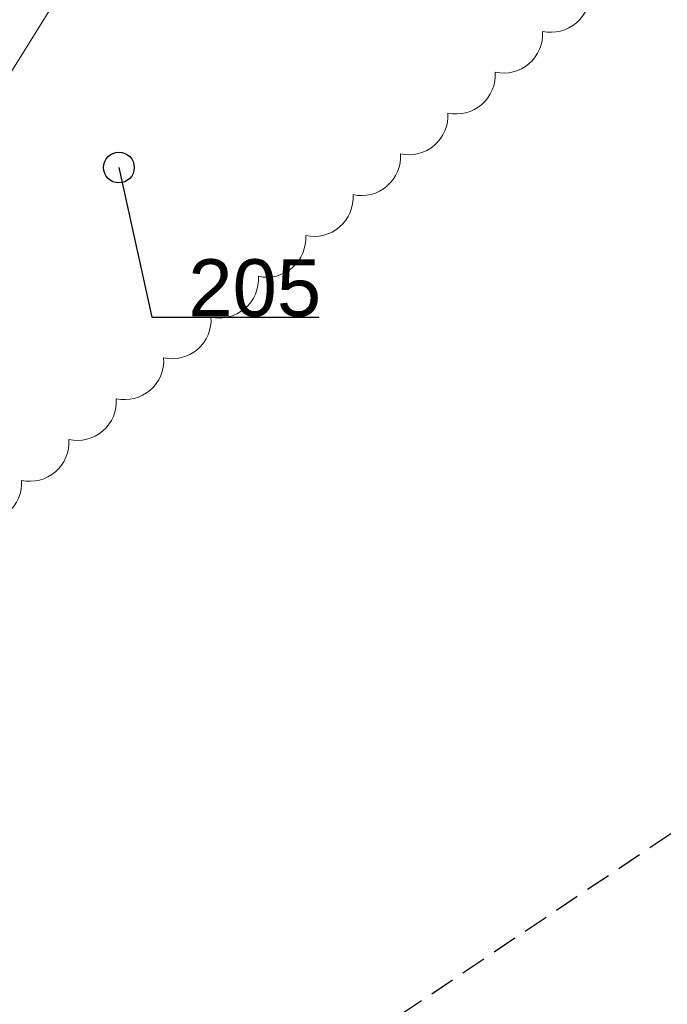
# Model space of a CAD drawing. Header units: metres. Extents: x 6540907 to 6541833, y 5893434 to 5894895.
# Tile 83 of 256: x 6541004 to 6541019, y 5894145 to 5894169. Entities that reach past the tile are written whole.
import ezdxf
from ezdxf import colors
from ezdxf.entities.mleader import LeaderData, LeaderLine
from ezdxf.math import Vec2, Vec3

# ---------------------------------------------------------------- set-up
doc = ezdxf.new("R2010")
doc.units = ezdxf.units.M
doc.header["$MEASUREMENT"] = 0
doc.linetypes.add('2', pattern=[0.9, 0.6, -0.3])
doc.layers.get('0').update_dxf_attribs({"color": 2, "linetype": 'CONTINUOUS', "lineweight": 5})
for name, color, linetype, lineweight in [('przewód elektroenergetyczny podziemny', 251, 'CONTINUOUS', 9), ('z_i_drzewa_opis', 7, 'CONTINUOUS', 25), ('Zakres', 252, 'CONTINUOUS', 15)]:
    doc.layers.add(name, color=color, linetype=linetype, lineweight=lineweight)
doc.layers.add('z_i_masywy_grupy', color=7, linetype='CONTINUOUS', lineweight=13, true_color=0x7f926c)
doc.styles.add('Opisowy', font='arial.ttf')

# ---------------------------------------------------------------- blocks, each defined once
blk = doc.blocks.new('_None')
blk = doc.blocks.new('punkt')
h = blk.add_hatch()
h.set_pattern_fill('ANSI32', color=256, scale=0.2)
h.set_pattern_definition([(45, (-4781848.87, -5644337.08), (-1.34703841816, 1.34703841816), []), (45, (-4781847.972, -5644337.08), (-1.34703841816, 1.34703841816), [])])
edge = h.paths.add_edge_path()
edge.add_arc((0, 0), 0.243, 0, 360)
blk.add_circle((0, 0), 0.243)

msp = doc.modelspace()

# ---------------------------------------------------------------- linework, layer by layer
at = {"layer": 'przewód elektroenergetyczny podziemny', "linetype": 'Continuous', "lineweight": 18, "flags": 128}
msp.add_lwpolyline([(6540997.07, 5894160.538), (6540998.04, 5894159.818), (6541001.15, 5894163.558), (6541005.06, 5894169.838), (6541007.43, 5894171.768), (6541009.86, 5894174.938), (6541013.14, 5894178.578), (6541014.47, 5894180.068), (6541014.66, 5894181.258), (6541015.58, 5894182.348), (6541027.31, 5894190.358), (6541032.91, 5894193.778), (6541037.93, 5894197.298), (6541041.46, 5894200.348), (6541042.85, 5894201.618)], dxfattribs=at)
at = {"layer": 'z_i_masywy_grupy', "linetype": 'Continuous'}
msp.add_lwpolyline([(6541002.598, 5894156.521, 0.5), (6541003.734, 5894157.5, 0.5), (6541004.871, 5894158.479, 0.5), (6541006.007, 5894159.458, 0.5), (6541007.143, 5894160.437, 0.5), (6541008.279, 5894161.417, 0.5), (6541009.416, 5894162.396, 0.5), (6541010.552, 5894163.375, 0.5), (6541011.688, 5894164.354, 0.5), (6541012.824, 5894165.334, 0.5), (6541013.961, 5894166.313, 0.5), (6541015.097, 5894167.292, 0.5), (6541016.233, 5894168.271, 0.5), (6541017.369, 5894169.251, 0.5)], format="xyb", dxfattribs=at)
at = {"layer": 'Zakres', "linetype": '2', "lineweight": 25, "flags": 128}
msp.add_lwpolyline([(6540930.81, 5894138.998), (6540952.62, 5894104.358), (6541020.61, 5894149.898), (6541060.25, 5894156.888), (6541133.37, 5894078.638), (6541132.66, 5893993.648), (6541235.67, 5894032.198), (6541230.54, 5894073.888), (6541183.33, 5894098.858), (6541196.93, 5894167.598), (6541212.33, 5894173.368), (6541232.27, 5894180.688), (6541273.87, 5894169.588), (6541300.52, 5894171.388), (6541358.25, 5894159.198), (6541525.85, 5894067.408), (6541649.47, 5894053.448), (6541682.61, 5894090.486)], dxfattribs=at)

# ---------------------------------------------------------------- block references
at = {"layer": 'z_i_drzewa_opis', "ltscale": 0.01, "xscale": 1.520278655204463, "yscale": 1.520278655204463, "zscale": 1.520278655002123}
msp.add_blockref('punkt', (6541006.07, 5894165.005), dxfattribs=at)

# ---------------------------------------------------------------- leaders
at = {"layer": 'z_i_drzewa_opis'}
ml = msp.add_multileader_mtext('Standard', dxfattribs=at)
ml.set_content('205', color=256, style='Opisowy')
ml.set_leader_properties()
ml.set_arrow_properties(name='NONE')
ml.build(insert=Vec2(0, 0))
ml.multileader.update_dxf_attribs({"has_dogleg": 0, "text_left_attachment_type": 6, "text_right_attachment_type": 5, "text_top_attachment_type": 0, "text_bottom_attachment_type": 0, "dogleg_length": 1.914, "arrow_head_size": 7.005})
ctx = ml.context
ctx.base_point, ctx.char_height, ctx.arrow_head_size, ctx.landing_gap_size, ctx.plane_origin = Vec3(6541006.858, 5894161.413), 1.3683, 7.005, 0.876, Vec3(6540999.487, 5894157.028)
ctx.left_attachment, ctx.right_attachment, ctx.attachment_type = 6, 5, 2
notes = []
notes.append((ctx, [(1, (1, 1, 0), (6541003.818, 5894161.413), (1, 0), 3.041, [(0, [(6541006.07, 5894165.005), (6541006.858, 5894161.413), (6541006.858, 5894161.413), (6541006.858, 5894161.413), (6541006.858, 5894161.413), (6541006.858, 5894161.413), (6541006.858, 5894161.413), (6541006.858, 5894161.413), (6541006.858, 5894161.413), (6541006.858, 5894161.413), (6541006.858, 5894161.413), (6541006.858, 5894161.413), (6541006.858, 5894161.413), (6541006.858, 5894161.413), (6541006.858, 5894161.413), (6541006.858, 5894161.413), (6541006.858, 5894161.413), (6541006.858, 5894161.413), (6541006.858, 5894161.413), (6541006.858, 5894161.413), (6541006.858, 5894161.413), (6541006.858, 5894161.413), (6541006.858, 5894161.413), (6541006.858, 5894161.413), (6541006.858, 5894161.413), (6541006.858, 5894161.413), (6541006.858, 5894161.413), (6541006.858, 5894161.413), (6541006.858, 5894161.413), (6541006.858, 5894161.413), (6541006.858, 5894161.413), (6541006.858, 5894161.413), (6541006.858, 5894161.413), (6541006.858, 5894161.413), (6541006.858, 5894161.413), (6541006.858, 5894161.413), (6541006.858, 5894161.413), (6541006.858, 5894161.413), (6541006.858, 5894161.413), (6541006.858, 5894161.413), (6541006.858, 5894161.413), (6541006.858, 5894161.413), (6541006.858, 5894161.413), (6541006.858, 5894161.413), (6541006.858, 5894161.413), (6541006.858, 5894161.413), (6541006.858, 5894161.413), (6541006.858, 5894161.413), (6541006.858, 5894161.413), (6541006.858, 5894161.413), (6541006.858, 5894161.413), (6541006.858, 5894161.413), (6541006.858, 5894161.413), (6541006.858, 5894161.413), (6541006.858, 5894161.413), (6541006.858, 5894161.413), (6541006.858, 5894161.413), (6541006.858, 5894161.413), (6541006.858, 5894161.413), (6541006.858, 5894161.413), (6541006.858, 5894161.413), (6541006.858, 5894161.413), (6541006.858, 5894161.413), (6541006.858, 5894161.413), (6541006.858, 5894161.413), (6541006.858, 5894161.413), (6541006.858, 5894161.413), (6541006.858, 5894161.413), (6541006.858, 5894161.413), (6541006.858, 5894161.413), (6541006.858, 5894161.413), (6541006.858, 5894161.413), (6541006.858, 5894161.413), (6541006.858, 5894161.413), (6541006.858, 5894161.413), (6541006.858, 5894161.413), (6541006.858, 5894161.413), (6541006.858, 5894161.413), (6541006.858, 5894161.413), (6541006.858, 5894161.413), (6541006.858, 5894161.413), (6541006.858, 5894161.413), (6541006.858, 5894161.413), (6541006.858, 5894161.413), (6541006.858, 5894161.413), (6541006.858, 5894161.413), (6541006.858, 5894161.413), (6541006.858, 5894161.413), (6541006.858, 5894161.413), (6541006.858, 5894161.413), (6541006.858, 5894161.413), (6541006.858, 5894161.413), (6541006.858, 5894161.413), (6541006.858, 5894161.413), (6541006.858, 5894161.413), (6541006.858, 5894161.413), (6541006.858, 5894161.413), (6541006.858, 5894161.413), (6541006.858, 5894161.413), (6541006.858, 5894161.413), (6541006.858, 5894161.413), (6541006.858, 5894161.413), (6541006.858, 5894161.413), (6541006.858, 5894161.413), (6541006.858, 5894161.413), (6541006.858, 5894161.413), (6541006.858, 5894161.413), (6541006.858, 5894161.413), (6541006.858, 5894161.413), (6541006.858, 5894161.413), (6541006.858, 5894161.413), (6541006.858, 5894161.413), (6541006.858, 5894161.413), (6541006.858, 5894161.413), (6541006.858, 5894161.413), (6541006.858, 5894161.413), (6541006.858, 5894161.413), (6541006.858, 5894161.413), (6541006.858, 5894161.413), (6541006.858, 5894161.413), (6541006.858, 5894161.413), (6541006.858, 5894161.413), (6541006.858, 5894161.413), (6541006.858, 5894161.413), (6541006.858, 5894161.413), (6541006.858, 5894161.413), (6541006.858, 5894161.413), (6541006.858, 5894161.413), (6541006.858, 5894161.413), (6541006.858, 5894161.413), (6541006.858, 5894161.413), (6541006.858, 5894161.413), (6541006.858, 5894161.413), (6541006.858, 5894161.413), (6541006.858, 5894161.413), (6541006.858, 5894161.413)], 256, [])])]))
ctx.mtext.insert, ctx.mtext.flow_direction = Vec3(6541007.734, 5894162.804), 5
for ctx, leaders in notes:
    for number, flags, end, landing, length, lines in leaders:
        leader = LeaderData()
        leader.index, (leader.has_last_leader_line, leader.has_dogleg_vector, leader.attachment_direction) = number, flags
        leader.last_leader_point, leader.dogleg_vector, leader.dogleg_length = Vec3(end), Vec3(landing), length
        for number, points, colour, breaks in lines:
            line = LeaderLine()
            line.index, line.vertices, line.color, line.breaks = number, Vec3.list(points), colors.encode_raw_color(colour), breaks
            leader.lines.append(line)
        ctx.leaders.append(leader)

doc.saveas('drawing.dxf')
